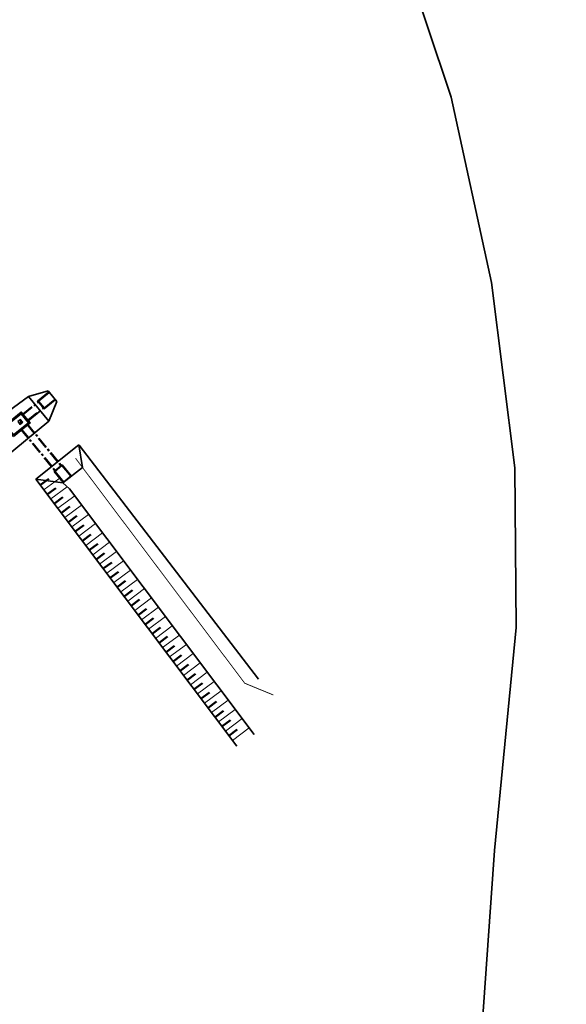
# Model space of a CAD drawing. Header units: metres. Extents: x 103182 to 107392, y 427230 to 428724.
# Tile 26 of 42: x 104721 to 104816, y 428117 to 428286. Entities that reach past the tile are written whole.
import ezdxf

# ---------------------------------------------------------------- set-up
doc = ezdxf.new("R2010")
doc.units = ezdxf.units.M
doc.linetypes.add('AM-AS', pattern=[16, 10, -2, 2, -2])
doc.linetypes.add('DASHED2', pattern=[0.375, 0.25, -0.125])
for name, color, linetype, lineweight in [('N-WE-FC-DAMWAND_HOUT-GD', 40, 'Continuous', 15), ('N-WE-GW-TALUDARCERING_KORT-G', 96, 'Continuous', 50), ('N-WE-GW-TALUDARCERING_LANG-G', 96, 'Continuous', 18), ('N-WE-GW-WATERGANG-G', 96, 'Continuous', 35), ('N-WE-KG-GRENS_BESTEMMINGSPLAN-G', 150, 'KG-BESTEMMINGSPLAN', 35), ('N-WE-KW-KUNSTWERK_DUIKER-G', 170, 'AM-AS', 35)]:
    doc.layers.add(name, color=color, linetype=linetype, lineweight=lineweight)
doc.linetypes.add('KG-BESTEMMINGSPLAN', pattern='A,3.4,-1,[183,NLCS.SHX,S=1,R=0,X=0,Y=0],-1', length=5.4)

# ---------------------------------------------------------------- blocks, each defined once
blk = doc.blocks.new('Perenlaantje+Akenwijk')
at = {"ltscale": 1000}
blk.add_hatch(color=256, dxfattribs=at).paths.add_polyline_path([(104721.5474370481, 428217.3864757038), (104721.5059131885, 428216.9642484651), (104721.4643893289, 428216.5420212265), (104721.9281404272, 428216.9227246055)])
at = {"color": 7}
for p, q in [((104724.4901239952, 428220.5787935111, -2.006630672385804), (104726.403096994, 428222.1491945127, -2.006630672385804)), ((104724.6607494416, 428220.5396726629, -2.006630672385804), (104726.490975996, 428222.042145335, -2.006630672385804)), ((104725.6274185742, 428219.3621315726, -2.006630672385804), (104727.4576450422, 428220.8646043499, -2.006630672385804)), ((104725.6325511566, 428219.1871540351, -2.006630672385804), (104727.5455240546, 428220.7575551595, -2.006630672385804)), ((104726.403096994, 428222.1491945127, -2.006630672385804), (104727.5455240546, 428220.7575551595, -2.006630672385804)), ((104724.4901239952, 428220.5787935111, -2.006630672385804), (104725.6325511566, 428219.1871540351, -2.006630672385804)), ((104724.6607494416, 428220.5396726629, -2.006630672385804), (104725.6274185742, 428219.3621315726, -2.006630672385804))]:
    blk.add_line(p, q, dxfattribs=at)
for p, q in [((104724.490124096, 428220.5787933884, -2.006630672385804), (104726.403096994, 428222.1491945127, -2.006630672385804)), ((104727.5455240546, 428220.7575551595, -2.006630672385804), (104725.6325511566, 428219.1871540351, -2.006630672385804)), ((104726.403096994, 428222.1491945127, -2.006630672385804), (104727.5455240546, 428220.7575551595, -2.006630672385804)), ((104725.6325511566, 428219.1871540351, -2.006630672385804), (104724.490124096, 428220.5787933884, -2.006630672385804))]:
    blk.add_line(p, q)
at = {"color": 7, "extrusion": (-0.01093459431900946, 0.001075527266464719, 0.9999396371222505)}
for p, q in [((104728.7300329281, 428209.5701611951, -2.013315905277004), (104727.3384354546, 428208.4277685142, -2.027304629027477)), ((104728.6909082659, 428209.3995367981, -2.01356022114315), (104727.5134027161, 428208.4328968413, -2.025396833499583)), ((104728.6909082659, 428209.3995367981, -2.01356022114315), (104730.193225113, 428207.5692747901, -1.995163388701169)), ((104728.7300329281, 428209.5701611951, -2.013315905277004), (104730.3002710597, 428207.6571511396, -1.994087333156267)), ((104727.3384354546, 428208.4277685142, -2.027304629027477), (104728.9086737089, 428206.5147585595, -2.008076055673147)), ((104727.5134027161, 428208.4328968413, -2.025396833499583), (104729.0157196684, 428206.6026349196, -2.007000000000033)), ((104730.3002710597, 428207.6571511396, -1.994087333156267), (104728.9086737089, 428206.5147585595, -2.008076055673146))]:
    blk.add_line(p, q, dxfattribs=at)
at = {"extrusion": (-0.01093459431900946, 0.001075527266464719, 0.9999396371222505)}
for p, q in [((104727.3384354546, 428208.4277685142, -2.027304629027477), (104728.7300328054, 428209.5701610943, -2.013315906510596)), ((104728.7300328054, 428209.5701610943, -2.013315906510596), (104730.3002710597, 428207.6571511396, -1.994087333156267)), ((104728.9086737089, 428206.5147585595, -2.008076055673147), (104727.3384354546, 428208.4277685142, -2.027304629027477)), ((104730.3002710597, 428207.6571511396, -1.994087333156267), (104728.9086737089, 428206.5147585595, -2.008076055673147))]:
    blk.add_line(p, q, dxfattribs=at)
at = {"ltscale": 1000, "elevation": -2.006630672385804}
blk.add_lwpolyline([(104721.4643893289, 428216.5420212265), (104721.9281404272, 428216.9227246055), (104721.5474370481, 428217.3864757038), (104721.0836859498, 428217.0057723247)], close=True, dxfattribs=at)
at = {"elevation": -2.006630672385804}
blk.add_lwpolyline([(104721.5474370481, 428217.3864757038), (104721.4643893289, 428216.5420212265)], dxfattribs=at)
at = {"layer": 'N-WE-FC-DAMWAND_HOUT-GD', "color": 251, "linetype": 'DASHED2'}
blk.add_lwpolyline([(104765.072, 428169.954, 0.15, 0.15, 0), (104760.1571062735, 428171.9734337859, 0.15, 0.15, 0), (104731.0257123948, 428210.7180799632, 0, 0, 0)], format="xyseb", dxfattribs=at)
at = {"layer": 'N-WE-GW-TALUDARCERING_KORT-G', "color": 251}
for p, q in [((104725.010273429, 428206.1063478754), (104726.4526637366, 428207.1831534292)), ((104726.2067240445, 428204.5036919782), (104727.649114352, 428205.580497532)), ((104727.4031746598, 428202.9010360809), (104728.8455649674, 428203.9778416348)), ((104728.5996252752, 428201.2983801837), (104730.0420155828, 428202.3751857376)), ((104729.7960758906, 428199.6957242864), (104731.2384661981, 428200.7725298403)), ((104730.992526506, 428198.0930683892), (104732.4349168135, 428199.169873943)), ((104732.2026790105, 428196.5006415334), (104733.645069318, 428197.5774470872)), ((104733.4046103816, 428194.9020772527), (104734.8470006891, 428195.9788828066)), ((104734.5818783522, 428193.2851006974), (104736.0242686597, 428194.3619062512)), ((104735.8084731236, 428191.7049486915), (104737.2508634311, 428192.7817542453)), ((104737.004923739, 428190.1022927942), (104738.4473140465, 428191.179098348)), ((104738.2123358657, 428188.5078201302), (104739.6547261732, 428189.584625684)), ((104739.4142672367, 428186.9092558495), (104740.8566575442, 428187.9860614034)), ((104740.6161986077, 428185.3106915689), (104742.0585889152, 428186.3874971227)), ((104741.8126492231, 428183.7080356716), (104743.2550395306, 428184.7848412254)), ((104743.0090998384, 428182.1053797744), (104744.4514901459, 428183.1821853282)), ((104744.2055504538, 428180.5027238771), (104745.6479407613, 428181.5795294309)), ((104745.4239240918, 428178.9164344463), (104746.8663143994, 428179.9932400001)), ((104746.6258554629, 428177.3178701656), (104748.0682457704, 428178.3946757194)), ((104747.8223060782, 428175.7152142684), (104749.2646963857, 428176.7920198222)), ((104749.0297182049, 428174.1207416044), (104750.4721085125, 428175.1975471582)), ((104750.231649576, 428172.5221773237), (104751.6740398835, 428173.5989828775)), ((104751.433580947, 428170.923613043), (104752.8759712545, 428172.0004185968)), ((104752.635512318, 428169.3250487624), (104754.0779026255, 428170.4018543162)), ((104753.8374436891, 428167.7264844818), (104755.2798339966, 428168.8032900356)), ((104755.0393750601, 428166.1279202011), (104756.4817653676, 428167.2047257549)), ((104756.2413064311, 428164.5293559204), (104757.6836967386, 428165.6061614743)), ((104757.4377570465, 428162.9267000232), (104758.880147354, 428164.003505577))]:
    blk.add_line(p, q, dxfattribs=at)
at = {"layer": 'N-WE-GW-TALUDARCERING_LANG-G', "color": 251}
for p, q in [((104725.6084987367, 428205.3050199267), (104728.1276485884, 428207.1856721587)), ((104726.8049493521, 428203.7023640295), (104729.6040078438, 428205.7919799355)), ((104728.0013999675, 428202.0997081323), (104730.8861805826, 428204.2533192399)), ((104729.1978505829, 428200.4970522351), (104732.082631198, 428202.6506633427)), ((104730.3943011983, 428198.8943963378), (104733.2790818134, 428201.0480074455)), ((104731.5907518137, 428197.2917404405), (104734.4755324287, 428199.4453515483)), ((104732.8009043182, 428195.6993135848), (104735.6856849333, 428197.8529246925)), ((104734.0028356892, 428194.1007493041), (104736.8876163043, 428196.2543604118)), ((104735.1801036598, 428192.4837727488), (104738.0648842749, 428194.6373838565)), ((104736.4066984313, 428190.9036207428), (104739.2914790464, 428193.0572318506)), ((104737.6031490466, 428189.3009648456), (104740.4879296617, 428191.4545759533)), ((104738.8105611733, 428187.7064921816), (104741.6953417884, 428189.8601032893)), ((104740.0124925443, 428186.1079279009), (104742.8972731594, 428188.2615390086)), ((104741.2144239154, 428184.5093636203), (104744.0992045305, 428186.662974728)), ((104742.4108745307, 428182.906707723), (104745.2956551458, 428185.0603188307)), ((104743.6073251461, 428181.3040518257), (104746.4921057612, 428183.4576629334)), ((104744.8037757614, 428179.7013959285), (104747.6885563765, 428181.8550070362)), ((104746.0221493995, 428178.1151064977), (104748.9069300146, 428180.2687176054)), ((104747.2240807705, 428176.516542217), (104750.1088613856, 428178.6701533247)), ((104748.4205313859, 428174.9138863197), (104751.305312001, 428177.0674974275)), ((104749.6279435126, 428173.3194136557), (104752.5127241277, 428175.4730247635)), ((104750.8298748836, 428171.7208493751), (104753.7146554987, 428173.8744604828)), ((104752.0318062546, 428170.1222850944), (104754.9165868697, 428172.2758962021)), ((104753.2337376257, 428168.5237208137), (104756.1185182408, 428170.6773319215)), ((104754.4356689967, 428166.9251565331), (104757.3204496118, 428169.0787676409)), ((104755.6376003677, 428165.3265922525), (104758.5223809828, 428167.4802033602)), ((104756.8395317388, 428163.7280279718), (104759.7243123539, 428165.8816390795)), ((104758.0359823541, 428162.1253720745), (104760.9207629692, 428164.2789831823))]:
    blk.add_line(p, q, dxfattribs=at)
at = {"layer": 'N-WE-GW-WATERGANG-G', "color": 251, "flags": 128}
for points, elevation in [([(104722.9137461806, 428221.3564247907), (104710.8168055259, 428212.4959503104)], -2.006630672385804), ([(104726.2931836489, 428222.2830846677), (104722.9137461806, 428221.3564247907)], -2.006630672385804), ([(104722.9137461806, 428221.3564247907), (104726.4173904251, 428217.0884856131)], -2.006630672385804), ([(104726.2931836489, 428222.2830846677), (104727.7865638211, 428220.4639342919)], -2.006630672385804), ([(104726.4173904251, 428217.0884856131), (104727.7865638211, 428220.4639342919)], -2.006630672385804), ([(104726.4168428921, 428217.0891525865), (104714.64968849, 428207.4057717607)], -2.006630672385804), ([(104724.212975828, 428207.1326077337), (104731.6255362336, 428213.0128289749)], -2.007), ([(104732.2130116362, 428209.138976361), (104731.6255362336, 428213.0128289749)], -2.007), ([(104728.854398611, 428206.4746624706), (104732.2130116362, 428209.138976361)], -2.007), ([(104728.8543986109, 428206.4746624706), (104724.212975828, 428207.1326077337)], -2.004869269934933)]:
    blk.add_lwpolyline(points, dxfattribs=dict(at, elevation=elevation))
for points in [[(104762.527, 428172.659), (104731.6311460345, 428212.9758375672)], [(104758.7752671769, 428161.1648879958), (104724.212975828, 428207.1326077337)], [(104729.9879265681, 428205.4423382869), (104728.8543986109, 428206.4746624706)], [(104761.7744844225, 428163.1663338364), (104729.9879265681, 428205.4423382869)]]:
    blk.add_lwpolyline(points, dxfattribs=at)
at = {"layer": 'N-WE-KW-KUNSTWERK_DUIKER-G', "color": 251, "ltscale": 0.2, "elevation": -2.006630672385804}
for points in [[(104721.9733987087, 428218.2860208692), (104724.6013210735, 428220.4433395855)], [(104722.0368492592, 428218.2087290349), (104724.664771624, 428220.3660477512)], [(104722.8299811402, 428217.2425811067), (104725.4579035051, 428219.3998998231)], [(104722.8934316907, 428217.1652892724), (104725.5213540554, 428219.3226079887)], [(104724.7484357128, 428218.6881024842), (104722.8934316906, 428217.1652892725)], [(104721.580052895, 428215.7313136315), (104727.4801732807, 428208.5441241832)], [(104721.6573447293, 428215.794764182), (104727.5574651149, 428208.6075747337)], [(104722.6234926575, 428216.5878960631), (104728.5236130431, 428209.4007066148)], [(104722.7007844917, 428216.6513466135), (104728.6009048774, 428209.4641571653)]]:
    blk.add_lwpolyline(points, dxfattribs=at)
at = {"layer": 'N-WE-KW-KUNSTWERK_DUIKER-G', "color": 251, "linetype": 'Continuous', "ltscale": 0.2, "elevation": -2.006630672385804, "flags": 128}
for points in [[(104720.335023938, 428214.4504826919), (104723.1948218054, 428216.7981530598), (104721.6720085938, 428218.6531570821), (104718.8122107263, 428216.3054867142)], [(104720.3627065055, 428214.7319674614), (104722.9133370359, 428216.8258356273), (104721.6443260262, 428218.3716723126), (104719.0936954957, 428216.2778041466)]]:
    blk.add_lwpolyline(points, close=True, dxfattribs=at)

msp = doc.modelspace()

# ---------------------------------------------------------------- linework, layer by layer
at = {"layer": 'N-WE-KG-GRENS_BESTEMMINGSPLAN-G', "ltscale": 0.5, "flags": 128}
msp.add_lwpolyline([(104214.729, 428037.473), (104221.687, 428043.842), (104287.399, 427969.46), (104244.656, 427932.46), (104175.899, 427874.051), (104183.839, 427864.914), (104219.857, 427896.207), (104219.307, 427896.871), (104248.874, 427922.434), (104267.289, 427898.769), (104292.447, 427867.539), (104282.59, 427859.541), (104320.203, 427813.264), (104292.818, 427792.072), (104309.197, 427771.111), (104325.575, 427750.149), (104310.106, 427739.339), (104289.235, 427724.067), (104336.793, 427662.54), (104343.257, 427654.003), (104370.485, 427618.153), (104379.648, 427605.722), (104416.51, 427631.681), (104439.401, 427599.148), (104451.49, 427606.998), (104477.216, 427565.197), (104433.471, 427538.748), (104442.25, 427531.579), (104445.583, 427529.356), (104450.462, 427526.262), (104458.676, 427521.459), (104508.242, 427549.935), (104524.464, 427527.358), (104549.577, 427542.378), (104565.681, 427532.216), (104534.089, 427480.35), (104533.094, 427478.823), (104540.777, 427474.21), (104569.454, 427457.702), (104586.267, 427448.579), (104625.533, 427426.338), (104649.267, 427415.664), (104663.062, 427412.401), (104686.796, 427408.251), (104700.364, 427411.982), (104733.294, 427425.325), (104742.047, 427427.697), (104744.951, 427428.283), (104733.96, 427456.558), (104760.624, 427467.192), (104760.577, 427467.309), (104776.347, 427468.815), (104780.318, 427431.256), (104781.55, 427431.293), (104781.698, 427429.662), (104815.519, 427433.517), (104814.776, 427437.53), (104808.619, 427501.252), (104804.913, 427557.81), (104802.665, 427592.92), (104798.178, 427681.685), (104793.94, 427770.666), (104790.697, 427832.996), (104788.699, 427883.872), (104787.702, 427919.236), (104788.694, 427949.687), (104793.184, 428006.033), (104795.673, 428037.26), (104803.147, 428143.177), (104806.89, 428181.579), (104806.638, 428209.043), (104802.646, 428240.985), (104795.669, 428272.862), (104787.197, 428298.265), (104776.626, 428323.261), (104764.838, 428343.338), (104743.788, 428377.94), (104717.387, 428420.81), (104693.719, 428458.794), (104629.36, 428563.379), (104613.236, 428582.82), (104577.251, 428625.967), (104554.504, 428652.515), (104549.762, 428657.905), (104557.548, 428643.281), (104548.35, 428635.922), (104531.652, 428658.818), (104531.664, 428658.803), (104542.282, 428666.906), (104526.342, 428685.901), (104517.314, 428678.814), (104514.077, 428683.253), (104504.58, 428694.639), (104513.584, 428701.2), (104508.061, 428708.548), (104498.726, 428701.106), (104492.053, 428708.459), (104478.332, 428724.248), (104427.347, 428674.401), (104427.035, 428674.096), (104426.57, 428673.626), (104324.701, 428570.524), (104255.503, 428500.039), (104233.116, 428477.235), (104217.83, 428491.254), (104187.974, 428460.269), (104199.979, 428448.702), (104193.027, 428441.433), (104187.032, 428435.349), (104182.776, 428434.11), (104179.391, 428434.097), (104174.372, 428436.845), (104169.366, 428440.958), (104167.597, 428439.123), (104156.248, 428449.163), (104125.811, 428477.048), (104078.803, 428426.147), (104015.781, 428357.944), (104000.048, 428340.918), (103926.852, 428261.707), (103937.905, 428251.384), (103948.957, 428241.062), (103944.092, 428235.927), (103923.582, 428214.121), (103915.275, 428202.884), (103902.457, 428185.545), (103900.647, 428183.665), (103907.376, 428175.901), (103908.998, 428177.388), (103919.857, 428187.41), (103936, 428202.307), (103961.524, 428178.041), (103940.402, 428157.623), (103931.667, 428149.227), (103942.103, 428136.99), (103945.465, 428133.328), (103977.871, 428096.768), (104011.253, 428059.104), (104018.093, 428051.312), (104043.784, 428022.047), (104045.025, 428023.31), (104079.98, 428057.451), (104094.634, 428040.255), (104058.293, 428005.653), (104063.849, 427999.123), (104070.638, 427991.068), (104075.461, 427985.344), (104089.035, 427997.511), (104111.241, 428018.132), (104140.118, 428044.932), (104171.963, 428074.481), (104182.351, 428074.029), (104210.243, 428042.373), (104214.729, 428037.473)], close=True, dxfattribs=at)

# ---------------------------------------------------------------- block references
msp.add_blockref('Perenlaantje+Akenwijk', (0, 0))

doc.saveas('drawing.dxf')
